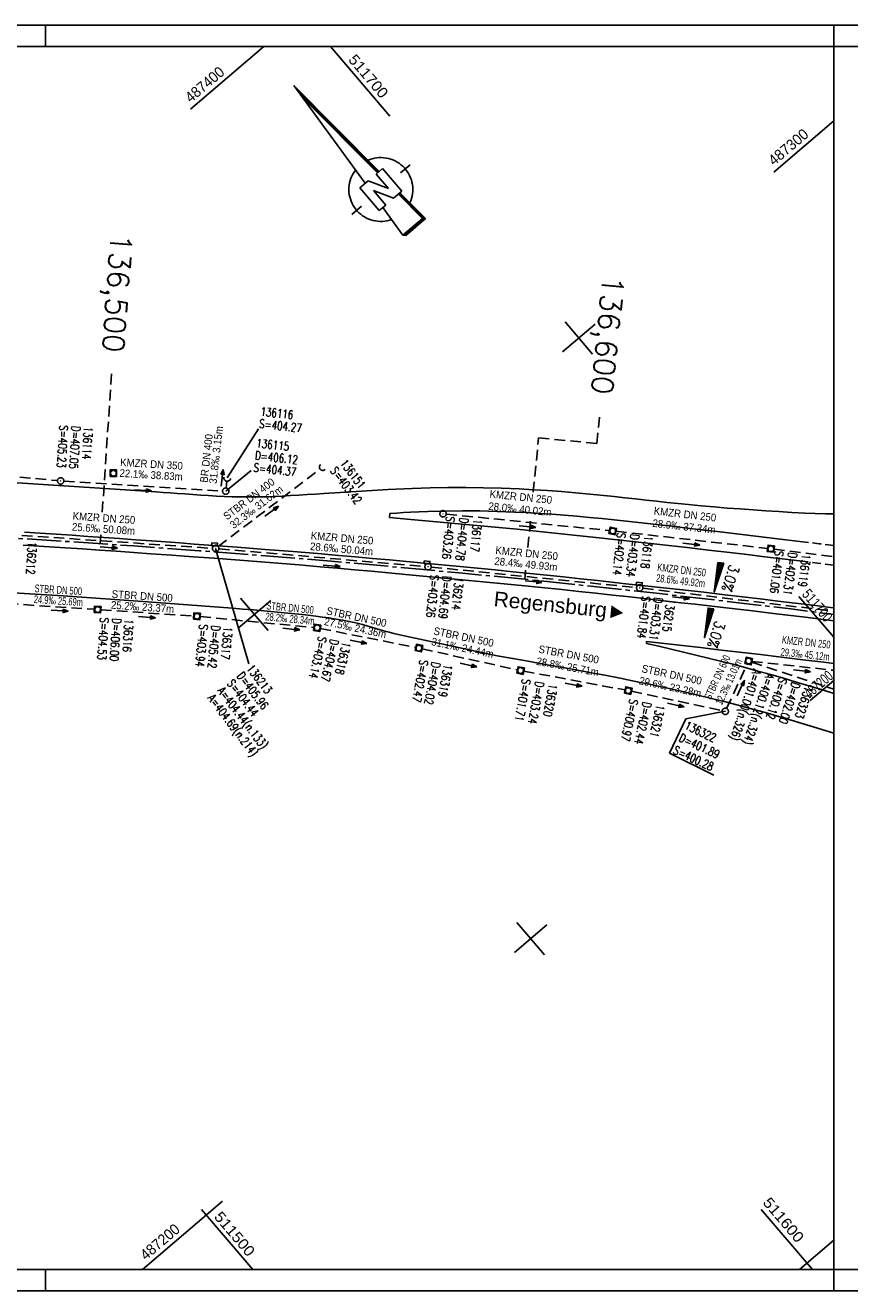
# Model space of a CAD drawing. Header units: millimetres. Extents: x -519 to 616, y -483 to -186.
# Tile 4 of 5: x 241 to 435, y -483 to -186. Entities that reach past the tile are written whole.
import ezdxf
from ezdxf.enums import TextEntityAlignment as Align

# ---------------------------------------------------------------- set-up
doc = ezdxf.new("R2010")
doc.units = ezdxf.units.MM
doc.header["$LTSCALE"] = 10
for name, pattern in [('ACHSE', [5.5, 4, -0.5, 0.5, -0.5]), ('LT00', [0]), ('LT00004', [0.6, 0.4, -0.2]), ('LT11', [0.3, 0.2, -0.1]), ('LT17', [0.15, 0.1, -0.05]), ('STRICHLINIE2', [0.375, 0.25, -0.125])]:
    doc.linetypes.add(name, pattern=pattern)
for name, color, linetype in [('--Ansichtsfenster', 6, 'Continuous'), ('--EK_000-Halt-Pfeil', 4, 'LT00'), ('--EK_000-Halt-Text', 140, 'LT00'), ('--EK_000-Haltung', 7, 'STRICHLINIE2'), ('--EK_000-Schacht-Text', 5, 'LT00'), ('--EK_01-Halt-Pfeil', 4, 'LT00'), ('--EK_01-Halt-Text', 140, 'LT00'), ('--EK_01-Haltung', 7, 'STRICHLINIE2'), ('--EK_01-Schacht-Text', 5, 'LT00'), ('--EK_10-Halt-Pfeil', 4, 'LT00'), ('--EK_10-Halt-Text', 140, 'LT00'), ('--EK_10-Haltung', 7, 'STRICHLINIE2'), ('--EK_11-Halt-Pfeil', 4, 'LT00'), ('--EK_11-Halt-Text', 140, 'LT00'), ('--EK_11-Haltung', 7, 'STRICHLINIE2'), ('--EK_11-Schacht-Text', 5, 'LT00'), ('--EK_A-TEXT-KILOMETER', 30, 'LT17'), ('--EK_BESCH', 7, 'STRICHLINIE2'), ('--EK_BKAN007', 140, 'LT00'), ('--EK_BSCH007', 5, 'LT00'), ('--EK_FBR', 2, 'LT00'), ('--EK_Halt-Pfeil', 4, 'LT00'), ('--Rahmen', 120, 'Continuous'), ('-AX-020', 30, 'ACHSE'), ('-RICHTUNG-NAME_B', 190, 'Continuous'), ('1401', 7, 'Continuous'), ('MITTELSTREIFEN-Ü_LINIE', 1, 'LT11'), ('QUER_OST', 11, 'LT00'), ('QUER_WEST', 11, 'LT00'), ('V_KA_MULD', 182, 'LT00'), ('V_KA_PRUF', 182, 'LT00'), ('V_P_SK', 182, 'LT00'), ('V_P_UK_DL', 182, 'LT00'), ('V_RASTER_74', 121, 'LT00')]:
    doc.layers.add(name, color=color, linetype=linetype)
doc.layers.add('Ausschnitt', color=7, linetype='LT00004', plot=False)
doc.styles.add('Arial', font='ARIAL.TTF')
doc.styles.add('Haltungsbeschriftung', font='ARIAL.TTF', dxfattribs={"width": 0.75})
doc.styles.add('Kilometrierung', font='romans.shx')
doc.styles.add('ROMANS', font='ROMANS.shx', dxfattribs={"width": 0.8})
doc.styles.add('schachtbeschriftung', font='romans.shx', dxfattribs={"width": 0.75, "height": 0.2})
doc.styles.get("Standard").update_dxf_attribs({"font": 'ARIAL.TTF'})

# ---------------------------------------------------------------- blocks, each defined once
blk = doc.blocks.new('SYMB0652')
at = {"color": 0, "linetype": 'ByBlock'}
blk.add_lwpolyline([(-0.15, -0.075), (0.15, -0.075), (0.15, 0.075), (-0.15, 0.075), (-0.15, -0.075)], dxfattribs=at)
blk = doc.blocks.new('SYMB0003')
at = {"color": 0, "linetype": 'ByBlock'}
for p, q in [((-0.015712, 0), (0.010166, 0.012015)), ((0, -0.021257), (-0.015712, 0)), ((0.010166, 0.012015), (0, -0.021257))]:
    blk.add_line(p, q, dxfattribs=at)
for points in [[(-0.031395, 0.499013), (-0.093691, 0.491144), (-0.154509, 0.475528), (-0.21289, 0.452414), (-0.267913, 0.422164), (-0.318712, 0.385257), (-0.364484, 0.342274), (-0.404509, 0.293893), (-0.438154, 0.240877), (-0.464888, 0.184062), (-0.484292, 0.124345), (-0.496058, 0.062667), (-0.5, 0)], [(-0.5, 0), (-0.496058, -0.062667), (-0.484292, -0.124345), (-0.464888, -0.184062), (-0.438154, -0.240877), (-0.404509, -0.293893), (-0.364485, -0.342274), (-0.318712, -0.385257), (-0.267914, -0.422164), (-0.21289, -0.452414), (-0.154509, -0.475529), (-0.093691, -0.491144), (-0.031395, -0.499014), (0.031395, -0.499014)], [(0.5, 0), (0.496057, 0.062667), (0.484292, 0.124345), (0.464888, 0.184062), (0.438153, 0.240877), (0.404509, 0.293893), (0.364484, 0.342274), (0.318712, 0.385257), (0.267913, 0.422164), (0.21289, 0.452414), (0.154509, 0.475528), (0.093691, 0.491144), (0.031395, 0.499013), (-0.031395, 0.499013)], [(0.031395, -0.499014), (0.093691, -0.491144), (0.154509, -0.475529), (0.21289, -0.452414), (0.267914, -0.422164), (0.318712, -0.385257), (0.364485, -0.342274), (0.404509, -0.293893), (0.438154, -0.240877), (0.464889, -0.184062), (0.484292, -0.124345), (0.496058, -0.062667), (0.5, 0)]]:
    blk.add_lwpolyline(points, dxfattribs=at)
blk = doc.blocks.new('SYMB1210')
at = {"color": 0, "linetype": 'ByBlock'}
blk.add_line((0.018815, -0.179014), (0.055623, -0.17119), dxfattribs=at)
for points in [[(-0.2, -0.2), (-0.2, 0.2), (0.2, 0.2), (0.2, -0.2), (-0.2, -0.2)], [(0.018815, 0.179014), (-0.018815, 0.179014), (-0.055623, 0.17119), (-0.09, 0.155885), (-0.120444, 0.133766), (-0.145623, 0.105801), (-0.164438, 0.073213), (-0.176067, 0.037424), (-0.18, 0)], [(-0.18, 0), (-0.176067, -0.037424), (-0.164438, -0.073213), (-0.145623, -0.105801), (-0.120444, -0.133766), (-0.09, -0.155885), (-0.055623, -0.17119), (-0.018815, -0.179014), (0.018815, -0.179014)], [(0.18, 0), (0.176067, 0.037424), (0.164438, 0.073213), (0.145623, 0.105801), (0.120444, 0.133766), (0.09, 0.155885), (0.055623, 0.17119), (0.018815, 0.179014)], [(0.055623, -0.17119), (0.09, -0.155885), (0.120444, -0.133766), (0.145623, -0.105801), (0.164438, -0.073213), (0.176067, -0.037424), (0.18, 0)]]:
    blk.add_lwpolyline(points, dxfattribs=at)
blk = doc.blocks.new('SYMB1107')
at = {"color": 0, "linetype": 'ByBlock'}
for points in [[(-0.2, 0), (-0.196157, 0.039018), (-0.184776, 0.076537), (-0.166294, 0.111114), (-0.141421, 0.141421), (-0.111114, 0.166294), (-0.076537, 0.184776), (-0.039018, 0.196157), (0, 0.2)], [(0, 0.2), (0.039018, 0.196157), (0.076537, 0.184776), (0.111114, 0.166294), (0.141421, 0.141421), (0.166294, 0.111114), (0.184776, 0.076537), (0.196157, 0.039018), (0.2, 0)]]:
    blk.add_lwpolyline(points, dxfattribs=at)
blk = doc.blocks.new('SYMB1401')
at = {"color": 0, "linetype": 'ByBlock'}
for p, q in [((-0.397083, 0.691572), (0.022917, 6.361572)), ((0.392917, 0.691572), (-0.007083, 5.958572)), ((0.402917, 0.691572), (-0.002083, 6.025572)), ((0.412917, 0.691572), (0.002917, 6.092572)), ((0.422917, 0.691572), (0.007917, 6.159572)), ((0.432917, 0.691572), (0.012917, 6.226572)), ((0.442917, 0.691572), (0.017917, 6.293572)), ((0.022917, 6.361572), (0.452917, 0.691572)), ((0.352917, 0.691572), (-0.027083, 5.691572)), ((0.362917, 0.691572), (-0.022083, 5.758572)), ((0.372917, 0.691572), (-0.017083, 5.825572)), ((0.382917, 0.691572), (-0.012083, 5.892572)), ((-0.727083, -0.708428), (-0.727083, 0.691572)), ((-0.727083, 0.691572), (-0.217083, 0.691572)), ((0.272917, -0.198428), (-0.217083, 0.691572)), ((0.272917, -0.198428), (0.272917, 0.691572)), ((0.672917, 0.691572), (0.272917, 0.691572)), ((0.672917, 0.691572), (0.672917, -0.708428)), ((0.162917, -0.708428), (-0.327083, 0.181572)), ((-0.327083, 0.181572), (-0.327083, -0.708428)), ((-1.827083, -0.008428), (-1.227083, -0.008428)), ((1.172916, -0.008428), (1.772917, -0.008428)), ((-0.327083, -0.708428), (-0.727083, -0.708428)), ((-0.507083, -0.708428), (-0.627083, -2.308428)), ((0.672917, -0.708428), (0.162917, -0.708428)), ((0.572917, -2.308428), (0.452917, -0.708428)), ((0.582916, -2.318428), (0.462917, -0.708428)), ((0.682917, -2.408428), (0.552917, -0.708428)), ((-0.627083, -2.308428), (0.572917, -2.308428)), ((-0.617083, -2.318428), (0.582916, -2.318428))]:
    blk.add_line(p, q, dxfattribs=at)
for points in [[(-1.526069, -0.059916), (-1.526094, 0.050035), (-1.518071, 0.159693), (-1.502041, 0.268469), (-1.47809, 0.37578), (-1.446348, 0.481049), (-1.406984, 0.583712), (-1.360209, 0.683217), (-1.306276, 0.779032), (-1.245473, 0.87064), (-1.178126, 0.957552), (-1.104597, 1.0393), (-1.025281, 1.115445), (-0.940603, 1.185579), (-0.851018, 1.249326), (-0.757006, 1.306344), (-0.659072, 1.356326), (-0.557742, 1.399004), (-0.45356, 1.434149), (-0.347084, 1.461573)], [(0.392916, 1.431572), (0.497466, 1.396917), (0.599189, 1.354678), (0.697537, 1.305084), (0.791977, 1.248403), (0.882001, 1.184941), (0.967121, 1.11504), (1.04688, 1.039078), (1.120846, 0.957464), (1.18862, 0.87064), (1.249835, 0.779074), (1.304163, 0.68326), (1.351308, 0.583716), (1.391017, 0.480979), (1.423076, 0.375604), (1.44731, 0.268159), (1.463591, 0.159225), (1.471828, 0.049389), (1.471979, -0.060755)], [(-0.557083, -1.408428), (-0.658433, -1.365798), (-0.75639, -1.315862), (-0.850428, -1.258889), (-0.940044, -1.195184), (-1.024754, -1.125089), (-1.104106, -1.048981), (-1.177673, -0.967268), (-1.245061, -0.880388), (-1.305907, -0.788808), (-1.359886, -0.693019), (-1.406707, -0.593536), (-1.446119, -0.490891), (-1.477911, -0.385637), (-1.501912, -0.278338), (-1.517993, -0.169569), (-1.526069, -0.059916)], [(1.471979, -0.060755), (1.464042, -0.170612), (1.44806, -0.279591), (1.42412, -0.387102), (1.39235, -0.492564), (1.352922, -0.59541), (1.30605, -0.695083), (1.251985, -0.791045), (1.19102, -0.882778), (1.123485, -0.969787), (1.049743, -1.051603), (0.970192, -1.127784), (0.885263, -1.197918), (0.795414, -1.261626), (0.701129, -1.318565), (0.602918, -1.368428)], [(-0.607083, -2.328428), (0.592916, -2.328428), (0.472917, -0.708428)], [(-0.597083, -2.338428), (0.602917, -2.338428), (0.482917, -0.708428)], [(-0.587083, -2.348428), (0.612917, -2.348428), (0.492917, -0.708428)], [(-0.577083, -2.358428), (0.622917, -2.358428), (0.502917, -0.708428)], [(-0.567083, -2.368428), (0.632917, -2.368428), (0.512917, -0.708428)], [(-0.557083, -2.378428), (0.642917, -2.378428), (0.522917, -0.708428)], [(-0.547083, -2.388428), (0.652917, -2.388428), (0.532917, -0.708428)], [(-0.537083, -2.398428), (0.662917, -2.398428), (0.542917, -0.708428)], [(-0.532084, -2.403428), (0.672917, -2.403428), (0.547917, -0.708428)], [(-0.627083, -2.308428), (-0.527083, -2.408428), (0.682917, -2.408428)]]:
    blk.add_lwpolyline(points, dxfattribs=at)
blk = doc.blocks.new('SYMB0070')
at = {"color": 0, "linetype": 'ByBlock'}
for p, q in [((-0.5, 0), (0.2, 0)), ((0.5, 0), (0.2, 0.1)), ((0.2, 0.1), (0.2, 0)), ((0.468, 0), (0.21, 0.086)), ((0.21, 0.086), (0.21, -0.086)), ((0.21, -0.086), (0.468, 0)), ((0.22, -0.072), (0.437, 0)), ((0.23, -0.058), (0.405, 0)), ((0.24, -0.045), (0.374, 0)), ((0.342, 0), (0.25, 0.031)), ((0.25, 0.031), (0.25, -0.031)), ((0.25, -0.031), (0.342, 0)), ((0.26, -0.017), (0.31, 0)), ((0.27, -0.003), (0.279, 0))]:
    blk.add_line(p, q, dxfattribs=at)
for points in [[(0.2, 0), (0.2, -0.1), (0.5, 0)], [(0.437, 0), (0.22, 0.072), (0.22, -0.072)], [(0.405, 0), (0.23, 0.058), (0.23, -0.058)], [(0.374, 0), (0.24, 0.045), (0.24, -0.045)], [(0.31, 0), (0.26, 0.017), (0.26, -0.017)], [(0.279, 0), (0.27, 0.003), (0.27, -0.003)]]:
    blk.add_lwpolyline(points, dxfattribs=at)

msp = doc.modelspace()

# ---------------------------------------------------------------- linework, layer by layer
at = {"layer": '--Ansichtsfenster', "linetype": 'Continuous'}
msp.add_lwpolyline([(-493.87, -477.64), (431.13, -477.64), (431.13, -190.64), (-493.87, -190.64)], close=True, dxfattribs=at)
at = {"layer": '--EK_000-Haltung'}
for p, q in [((336.67, -312.8), (384.85, -317.62)), ((386.34, -317.78), (431.13, -323.15)), ((310.63, -327.23), (333.03, -331.67)), ((334.52, -331.98), (356.9, -336.95))]:
    msp.add_line(p, q, dxfattribs=at)
at = {"layer": '--EK_01-Haltung'}
for p, q in [((340.19, -300.37), (378.51, -304.24)), ((380.01, -304.4), (415.62, -308.41)), ((417.11, -308.59), (431.13, -310.38))]:
    msp.add_line(p, q, dxfattribs=at)
at = {"layer": '--EK_10-Haltung'}
msp.add_line((411.9, -334.94), (431.13, -337.03), dxfattribs=at)
at = {"layer": '--EK_11-Haltung'}
for p, q in [((405.99, -345.98), (410.84, -335.54)), ((411.87, -335.1), (431.13, -341.48)), ((358.37, -337.22), (382.17, -341.65)), ((383.64, -341.94), (404.94, -346.5))]:
    msp.add_line(p, q, dxfattribs=at)
at = {"layer": '--EK_11-Schacht-Text', "flags": 128}
msp.add_lwpolyline([(402.96, -361.67), (392.59, -356.47), (396.44, -348.46), (405.67, -346.66)], dxfattribs=at)
at = {"layer": '--EK_A-TEXT-KILOMETER', "ltscale": 2.5}
for p, q in [((259.45, -299.88), (261.64, -267.4)), ((375.54, -283.81), (376.19, -277.22)), ((360.61, -295.25), (361.87, -282.46)), ((375.54, -283.81), (361.87, -282.46)), ((359.33, -308.21), (360.03, -301.12)), ((258.95, -307.3), (259.09, -305.24)), ((358.59, -315.68), (358.8, -313.55))]:
    msp.add_line(p, q, dxfattribs=at)
at = {"layer": '--EK_BESCH'}
for p, q in [((210.2, -289.01), (248.94, -292.51)), ((286.64, -308), (310.57, -289.79)), ((250.43, -292.63), (287.69, -294.94)), ((288.52, -294.24), (288.7, -292.65)), ((236.82, -305.11), (285.3, -308.41)), ((286.79, -308.52), (335.16, -312.67)), ((233.48, -321.13), (257.62, -322.72)), ((259.11, -322.82), (280.93, -324.3)), ((282.43, -324.43), (309.14, -326.99))]:
    msp.add_line(p, q, dxfattribs=at)
at = {"layer": '--EK_BSCH007'}
for p, q in [((288.79, -291.86), (296.12, -280.36)), ((288.44, -294.98), (294.37, -290.17)), ((293.85, -335.54), (286.04, -308.46))]:
    msp.add_line(p, q, dxfattribs=at)
at = {"layer": '--EK_FBR'}
msp.add_line((387.16, -330.29), (387.15, -330.71), dxfattribs=at)
at = {"layer": '--EK_FBR', "color": 2}
for points in [[(326.57, -294.56), (322.8, -294.8), (319.03, -295.04), (315.26, -295.29), (311.49, -295.54), (309.53, -295.67), (307.57, -295.8), (305.61, -295.92), (303.65, -296.03), (301.69, -296.13), (299.72, -296.22), (297.74, -296.29), (295.77, -296.33), (293.8, -296.34), (291.82, -296.33), (289.97, -296.28), (288.11, -296.21), (286.26, -296.12), (284.4, -296.01), (282.55, -295.89), (280.7, -295.76), (278.84, -295.63), (276.99, -295.5), (275.36, -295.39), (273.72, -295.29), (272.09, -295.18), (241.97, -293.15), (221.61, -291.97)], [(326.57, -294.56), (328.45, -294.48), (330.32, -294.41), (332.2, -294.34), (336.39, -294.22), (340.58, -294.16), (344.77, -294.15), (348.96, -294.2), (353.15, -294.31), (357.33, -294.47), (360.64, -294.65), (363.95, -294.86), (367.25, -295.1), (370.55, -295.37), (373.85, -295.68), (377.15, -296), (379.63, -296.26), (382.12, -296.53), (384.6, -296.81), (387.08, -297.09), (389.57, -297.36), (392.05, -297.63), (394.53, -297.89), (397.02, -298.14)], [(423.77, -306.84), (417.33, -306.08), (410.89, -305.32), (404.45, -304.55), (400.91, -304.13), (397.36, -303.71), (393.81, -303.3), (390.27, -302.89), (386.72, -302.49), (383.17, -302.1), (379.61, -301.73), (376.7, -301.43), (373.77, -301.14), (370.85, -300.88), (367.93, -300.63), (365, -300.4), (362.08, -300.2), (359.15, -300.02), (356.22, -299.88), (352.15, -299.73), (348.08, -299.64), (344.01, -299.62), (339.93, -299.67), (338.81, -299.7)], [(352.17, -333.65), (328.91, -328.62), (327.85, -328.38), (326.8, -328.1), (325.75, -327.81), (324.71, -327.5), (323.66, -327.19), (322.62, -326.87), (321.58, -326.57), (320.53, -326.28), (318.99, -325.9), (317.43, -325.56), (315.86, -325.26), (314.29, -324.99), (312.72, -324.74), (311.14, -324.52), (309.55, -324.32), (307.11, -324.03), (304.67, -323.76), (302.23, -323.51), (299.79, -323.27), (297.35, -323.06), (294.91, -322.85), (292.46, -322.66), (290.01, -322.47), (270.07, -320.98), (250.3, -319.58), (230.75, -318.39)], [(431.13, -351.81), (429.12, -351.16), (425.51, -350.04), (421.89, -348.95), (418.73, -348.01), (415.56, -347.1), (412.39, -346.21), (409.21, -345.35), (406.02, -344.51), (402.47, -343.62), (398.91, -342.76), (395.34, -341.94), (391.77, -341.14), (388.19, -340.38), (384.61, -339.63), (381.02, -338.91), (377.42, -338.21), (373.82, -337.53), (370.22, -336.86), (366.61, -336.2), (363.01, -335.56), (359.4, -334.92), (355.79, -334.29), (352.17, -333.65)], [(398.77, -333.45), (401.67, -334.16), (404.57, -334.88), (407.46, -335.62), (410.35, -336.39), (413.34, -337.2), (416.33, -338.04), (419.32, -338.9), (422.3, -339.78), (425.28, -340.67), (428.48, -341.64), (431.13, -342.46)], [(398.77, -333.45), (401.67, -334.16), (404.57, -334.88), (407.46, -335.62), (410.35, -336.39), (413.34, -337.2), (416.33, -338.04), (419.32, -338.9), (422.3, -339.78), (425.28, -340.67), (428.48, -341.64), (431.13, -342.46)]]:
    msp.add_lwpolyline(points, dxfattribs=at)
at = {"layer": '--EK_FBR'}
for points in [[(338.81, -299.7), (335.86, -299.77), (331.8, -299.94), (330.17, -300.03), (328.54, -300.12), (326.92, -300.21)], [(397.02, -298.14), (400.05, -298.43), (403.08, -298.69), (406.12, -298.94), (409.16, -299.17), (412.19, -299.38), (415.23, -299.59), (418.27, -299.78), (421.31, -299.98), (424.35, -300.16)], [(396.72, -308.21), (376.77, -306.05), (356.8, -303.92), (331.86, -301.61), (326.87, -301.14), (326.92, -300.21)], [(424.35, -300.16), (426.76, -300.21), (429.16, -300.27), (431.13, -300.31)], [(241.18, -304.59), (244.91, -304.82), (248.63, -305.07), (252.36, -305.32), (256.08, -305.59), (259.81, -305.85), (263.53, -306.13), (267.26, -306.4), (270.98, -306.67), (274.33, -306.91), (277.68, -307.15), (281.03, -307.39), (284.38, -307.63), (287.73, -307.88), (291.08, -308.13), (297.68, -308.64), (304.28, -309.17), (310.88, -309.72), (314.87, -310.07), (318.86, -310.42), (322.85, -310.78), (326.84, -311.14), (330.83, -311.51), (335, -311.89), (339.17, -312.28), (343.34, -312.67), (347.5, -313.07), (351.67, -313.48), (355.84, -313.89), (359.81, -314.3), (363.78, -314.71), (367.74, -315.13), (371.71, -315.55), (375.68, -315.98), (382.33, -316.7), (388.99, -317.42), (395.64, -318.15)], [(395.26, -321.16), (391.26, -320.71), (387.26, -320.26), (383.26, -319.81), (379.26, -319.36), (375.26, -318.93), (371.29, -318.51), (367.32, -318.09), (363.35, -317.69), (359.38, -317.29), (355.41, -316.89), (347.16, -316.08), (338.9, -315.29), (330.64, -314.51), (326.64, -314.14), (322.63, -313.77), (318.63, -313.42), (314.63, -313.06), (310.63, -312.72), (305.65, -312.3), (300.67, -311.9), (295.7, -311.51), (290.72, -311.12), (285.74, -310.75), (280.77, -310.38), (275.79, -310.02), (270.81, -309.66), (266.82, -309.37), (262.82, -309.09), (258.82, -308.81), (254.82, -308.54), (250.82, -308.27), (245.85, -307.95), (240.89, -307.64)], [(396.72, -308.21), (401.73, -308.8), (406.74, -309.39), (410.84, -309.87), (414.94, -310.36), (419.04, -310.85), (423.13, -311.35)], [(431.13, -322.39), (430.35, -322.29), (426.22, -321.78), (422.1, -321.28), (417.97, -320.78), (413.84, -320.29), (409.71, -319.81), (405.57, -319.32), (400.61, -318.73), (395.64, -318.15)], [(395.26, -321.16), (398.58, -321.53), (401.89, -321.91), (405.21, -322.28), (411.41, -323), (417.61, -323.74), (423.8, -324.5), (430, -325.28), (431.13, -325.42)], [(387.15, -330.71), (390.06, -331.38), (392.96, -332.07), (395.87, -332.75), (398.77, -333.45)], [(387.16, -330.29), (391.39, -330.76), (395.61, -331.24), (399.83, -331.71), (404.06, -332.2), (409, -332.77), (413.95, -333.35), (418.89, -333.94), (423.84, -334.54), (428.78, -335.15), (431.13, -335.45)]]:
    msp.add_lwpolyline(points, dxfattribs=at)
at = {"layer": '--EK_FBR', "linetype": 'LT11', "flags": 128}
for points in [[(431.13, -307.74), (427.71, -307.32), (423.77, -306.84)], [(423.13, -311.35), (427.35, -311.87), (431.13, -312.34)]]:
    msp.add_lwpolyline(points, dxfattribs=at)
at = {"layer": '--Rahmen'}
for p, q in [((-518.87, -185.64), (616.13, -185.64)), ((246.13, -190.64), (246.13, -185.64)), ((431.13, -190.64), (431.13, -185.64)), ((431.13, -190.64), (611.13, -190.64)), ((246.13, -477.64), (246.13, -482.64)), ((431.13, -477.64), (431.13, -482.64)), ((611.13, -477.64), (431.13, -477.64)), ((616.13, -482.64), (-518.87, -482.64))]:
    msp.add_line(p, q, dxfattribs=at)
msp.add_lwpolyline([(-493.87, -190.64), (431.13, -190.64), (431.13, -477.64), (-493.87, -477.64)], close=True, dxfattribs=at)
at = {"layer": '-AX-020', "ltscale": 0.2, "flags": 128}
msp.add_lwpolyline([(-493.87, -334.08), (-469.6, -331.91), (-454.17, -330.53), (-438.74, -329.15), (-423.31, -327.78), (-407.88, -326.41), (-392.44, -325.05), (-377.01, -323.71), (-361.58, -322.38), (-346.14, -321.06), (-330.7, -319.77), (-315.26, -318.5), (-299.82, -317.25), (-284.38, -316.02), (-268.93, -314.83), (-253.48, -313.66), (-238.03, -312.53), (-222.58, -311.44), (-207.12, -310.38), (-191.67, -309.36), (-176.21, -308.39), (-160.74, -307.46), (-145.27, -306.57), (-129.8, -305.74), (-114.33, -304.96), (-98.86, -304.24), (-83.38, -303.57), (-67.9, -302.96), (-52.42, -302.41), (-36.93, -301.93), (-21.45, -301.52), (-5.96, -301.17), (9.53, -300.89), (25.02, -300.69), (40.51, -300.57), (50.12, -300.53), (65.61, -300.53), (81.1, -300.61), (96.59, -300.77), (112.08, -301.02), (127.57, -301.34), (143.06, -301.74), (158.54, -302.22), (174.02, -302.79), (189.5, -303.43), (204.98, -304.15), (220.45, -304.95), (235.91, -305.83), (251.38, -306.8), (266.83, -307.84), (282.28, -308.96), (297.73, -310.16), (313.17, -311.44), (328.6, -312.8), (344.03, -314.24), (359.44, -315.76), (374.85, -317.36), (390.25, -319.04), (405.64, -320.8), (421.03, -322.64), (431.13, -323.9)], dxfattribs=at)
at = {"layer": 'Ausschnitt', "ltscale": 10}
for points in [[(431.13, -190.64), (-493.87, -190.64)], [(431.13, -477.64), (431.13, -190.64)], [(-493.87, -477.64), (431.13, -477.64)]]:
    msp.add_lwpolyline(points, dxfattribs=at)
at = {"layer": 'MITTELSTREIFEN-Ü_LINIE', "flags": 128}
for points in [[(431.13, -307.74), (427.71, -307.32), (423.77, -306.84)], [(423.13, -311.35), (427.35, -311.87), (431.13, -312.34)]]:
    msp.add_lwpolyline(points, dxfattribs=at)
at = {"layer": 'QUER_OST'}
for p, q in [((405.3, -311.95), (403.92, -311.79)), ((404.34, -314.86), (403.56, -314.77)), ((403.59, -314.47), (404.44, -314.57)), ((404.53, -314.28), (403.63, -314.17)), ((403.67, -313.87), (404.63, -313.99)), ((404.73, -313.7), (403.7, -313.57)), ((403.74, -313.28), (404.82, -313.41)), ((404.92, -313.12), (403.78, -312.98)), ((403.81, -312.68), (405.01, -312.83)), ((405.11, -312.54), (403.85, -312.38)), ((403.88, -312.08), (405.2, -312.24)), ((403.39, -317.77), (403.2, -317.74)), ((403.23, -317.45), (403.48, -317.48)), ((403.58, -317.19), (403.27, -317.15)), ((403.31, -316.85), (403.67, -316.89)), ((403.77, -316.6), (403.34, -316.55)), ((403.38, -316.25), (403.87, -316.31)), ((403.96, -316.02), (403.41, -315.96)), ((403.45, -315.66), (404.06, -315.73)), ((404.15, -315.44), (403.49, -315.36)), ((403.52, -315.06), (404.25, -315.15)), ((403.09, -318.64), (403.1, -318.64)), ((403.2, -318.35), (403.13, -318.34)), ((403.16, -318.04), (403.29, -318.06))]:
    msp.add_line(p, q, dxfattribs=at)
msp.add_lwpolyline([(405.31, -311.91), (403.08, -318.69), (403.93, -311.74), (405.31, -311.91)], dxfattribs=at)
at = {"layer": 'QUER_WEST'}
for p, q in [((402.62, -323.8), (401.48, -323.66)), ((401.51, -323.37), (402.71, -323.51)), ((402.81, -323.22), (401.55, -323.07)), ((401.59, -322.77), (402.91, -322.93)), ((403, -322.64), (401.62, -322.47)), ((401.66, -326.71), (401.12, -326.64)), ((401.15, -326.34), (401.76, -326.42)), ((401.85, -326.13), (401.19, -326.05)), ((401.23, -325.75), (401.95, -325.84)), ((402.05, -325.55), (401.26, -325.45)), ((401.3, -325.15), (402.14, -325.25)), ((402.24, -324.96), (401.33, -324.85)), ((401.37, -324.56), (402.33, -324.67)), ((402.43, -324.38), (401.41, -324.26)), ((401.44, -323.96), (402.52, -324.09)), ((400.79, -329.32), (400.8, -329.32)), ((400.9, -329.03), (400.83, -329.02)), ((400.87, -328.73), (400.99, -328.74)), ((401.09, -328.45), (400.9, -328.43)), ((400.94, -328.13), (401.19, -328.16)), ((401.28, -327.87), (400.97, -327.83)), ((401.01, -327.54), (401.38, -327.58)), ((401.47, -327.29), (401.05, -327.24)), ((401.08, -326.94), (401.57, -327))]:
    msp.add_line(p, q, dxfattribs=at)
msp.add_lwpolyline([(403.02, -322.59), (400.79, -329.37), (401.63, -322.42), (403.02, -322.59)], dxfattribs=at)
at = {"layer": 'V_RASTER_74'}
for p, q in [((297.39, -190.64), (280.18, -205.3)), ((313.05, -190.64), (326.97, -207)), ((417.04, -220.09), (431.13, -208.1)), ((368.06, -255.24), (374.54, -262.85)), ((368.06, -255.24), (374.54, -262.85)), ((367.5, -262.29), (375.11, -255.81)), ((291.36, -327.13), (298.98, -320.64)), ((298.41, -327.69), (291.93, -320.08)), ((422.94, -319.68), (431.13, -329.29)), ((431.13, -339.45), (425.62, -344.14)), ((363.81, -396.77), (356.2, -403.26)), ((363.25, -403.82), (356.77, -396.21)), ((287.68, -461.61), (268.86, -477.64)), ((282.77, -463.56), (294.77, -477.64)), ((426.12, -477.64), (414.12, -463.56)), ((423.09, -477.64), (431.13, -470.8)), ((423.09, -477.64), (423.09, -477.64))]:
    msp.add_line(p, q, dxfattribs=at)

# ---------------------------------------------------------------- block references
at = {"layer": '--EK_000-Halt-Pfeil', "yscale": 4.000000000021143, "zscale": 4}
for p, xscale, rotation in [((360.66, -316.2), 3.999999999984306, 354.2811225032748), ((395.28, -320), 4.000000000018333, 353.1676025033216), ((345.44, -335.82), 3.999999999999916, 347.5755666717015)]:
    msp.add_blockref('SYMB0070', p, dxfattribs=dict(at, xscale=xscale, rotation=rotation))
at = {"layer": '--EK_01-Halt-Pfeil', "yscale": 4.000000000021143, "zscale": 4}
for p, xscale, rotation in [((359.25, -303.3), 4.000000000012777, 354.23579238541), ((397.7, -307.4), 4.000000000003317, 353.5813623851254)]:
    msp.add_blockref('SYMB0070', p, dxfattribs=dict(at, xscale=xscale, rotation=rotation))
at = {"layer": '--EK_10-Halt-Pfeil', "xscale": 3.999999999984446, "yscale": 4.000000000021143, "zscale": 4, "rotation": 353.8089123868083}
msp.add_blockref('SYMB0070', (423.69, -337.16), dxfattribs=at)
at = {"layer": '--EK_11-Halt-Pfeil', "yscale": 4.000000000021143, "zscale": 4}
for p, xscale, rotation in [((370.09, -340.42), 4.000000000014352, 349.4617123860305), ((409.32, -341.18), 4.000000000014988, 65.06512238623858), ((394.08, -345.2), 3.999999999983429, 347.9169923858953)]:
    msp.add_blockref('SYMB0070', p, dxfattribs=dict(at, xscale=xscale, rotation=rotation))
at = {"layer": '--EK_Halt-Pfeil', "yscale": 4.000000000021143, "zscale": 4}
for p, xscale, rotation in [((287.59, -291.85), 4.000000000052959, 83.64320000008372), ((269, -294.78), 4.000000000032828, 356.45530000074), ((299.23, -299.68), 4.000000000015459, 37.2762600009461), ((260.99, -308.2), 4.000000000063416, 356.1117199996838), ((313.32, -312.52), 3.999999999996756, 355.0000000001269), ((249.48, -323.03), 4.000000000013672, 356.2168599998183), ((269.96, -324.56), 3.999999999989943, 356.1221900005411), ((303.81, -327.34), 3.999999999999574, 354.5187199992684), ((319.57, -330.34), 4.000000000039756, 348.8993021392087)]:
    msp.add_blockref('SYMB0070', p, dxfattribs=dict(at, xscale=xscale, rotation=rotation))
at = {"layer": '1401', "xscale": 5.000000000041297, "yscale": 4.999999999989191, "zscale": 5, "rotation": 40.41899238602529}
msp.add_blockref('SYMB1401', (324.92, -224.07), dxfattribs=at)
at = {"layer": 'V_KA_MULD', "yscale": 3.799999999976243, "zscale": 3.8}
for p, xscale, rotation in [((262.05, -290.77), 3.800000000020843, 0.4050704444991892), ((379.26, -304.32), 3.800000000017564, 348.3359923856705), ((416.37, -308.49), 3.800000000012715, 353.4189923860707), ((258.36, -322.77), 3.800000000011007, 356.0930923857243), ((281.68, -324.35), 3.800000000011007, 356.0930923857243), ((309.89, -327.06), 3.800000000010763, 350.4189923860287), ((333.77, -331.83), 3.799999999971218, 348.3360025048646), ((411.16, -334.86), 3.800000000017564, 348.3359923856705), ((357.63, -337.08), 3.800000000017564, 348.3359923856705), ((382.91, -341.79), 3.800000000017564, 348.3359923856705)]:
    msp.add_blockref('SYMB1210', p, dxfattribs=dict(at, xscale=xscale, rotation=rotation))
at = {"layer": 'V_KA_PRUF', "xscale": 1.500000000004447, "yscale": 1.500000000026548, "zscale": 1.5, "rotation": 356.0930923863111}
for p in [(249.68, -292.58), (288.44, -294.98), (339.44, -300.3), (286.07, -308.44), (335.92, -312.72), (385.6, -317.7), (405.67, -346.66)]:
    msp.add_blockref('SYMB0003', p, dxfattribs=at)
at = {"layer": 'V_P_SK', "yscale": 4.500000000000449, "zscale": 4.5}
for p, xscale, rotation in [((285.8, -307.5), 4.50000000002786, 356.0930923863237), ((335.67, -311.74), 4.5000000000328, 355.4189923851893), ((385.49, -316.76), 4.5000000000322, 353.8056762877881)]:
    msp.add_blockref('SYMB0652', p, dxfattribs=dict(at, xscale=xscale, rotation=rotation))
at = {"layer": 'V_P_UK_DL', "zscale": 4}
for p, xscale, yscale, rotation in [((311.2, -289.31), 3.999999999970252, 4.000000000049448, 132.4336645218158), ((288.79, -291.86), 4.000000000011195, 4.000000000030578, 169.9245806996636)]:
    msp.add_blockref('SYMB1107', p, dxfattribs=dict(at, xscale=xscale, yscale=yscale, rotation=rotation))

# ---------------------------------------------------------------- texts
at = {"layer": '--EK_000-Halt-Text', "style": 'Haltungsbeschriftung'}
for s, rotation, width, p in [('KMZR DN 250', 354.2811, 0.9, (351.66, -309.71)), ('28.4‰ 49.93m', 354.2811, 0.9, (351.41, -312.26)), ('28.6‰ 49.92m', 353.1676, 0.7, (389.36, -316.22)), ('KMZR DN 250', 353.1676, 0.7, (389.66, -313.68)), ('31.1‰ 24.44m', 348.0647, 0.9, (336.55, -331.1)), ('STBR DN 500', 348.0647, 0.9, (337.08, -328.6))]:
    msp.add_text(s, height=1.8, rotation=rotation, dxfattribs=dict(at, width=width)).set_placement(p)
at = {"layer": '--EK_000-Schacht-Text', "style": 'schachtbeschriftung', "width": 0.75}
for s, rotation, p in [('S=403.26', 264.2811, (336.49, -314.54)), ('D=404.69', 264.2811, (339.36, -314.82)), ('136214', 264.2811, (342.22, -315.11)), ('S=401.84', 263.1676, (386.14, -319.52)), ('D=403.31', 263.1676, (389, -319.86)), ('136215', 263.1676, (391.86, -320.21)), ('S=402.47', 259.4027, (334.02, -334.45)), ('D=404.02', 259.4027, (336.86, -334.98)), ('136319', 259.4027, (339.69, -335.51))]:
    msp.add_text(s, height=2, rotation=rotation, dxfattribs=at).set_placement(p)
at = {"layer": '--EK_01-Halt-Text', "style": 'Haltungsbeschriftung', "width": 0.9}
for s, rotation, p in [('KMZR DN 250', 354.2358, (350.29, -296.49)), ('28.0‰ 40.02m', 354.2358, (350, -299.35)), ('KMZR DN 250', 353.5814, (388.82, -300.48)), ('28.9‰ 37.34m', 353.5814, (388.5, -303.34))]:
    msp.add_text(s, height=1.8, rotation=rotation, dxfattribs=at).set_placement(p)
at = {"layer": '--EK_01-Schacht-Text', "style": 'schachtbeschriftung', "width": 0.75}
for s, rotation, p in [('S=403.26', 264.2358, (340.21, -300.83)), ('D=404.78', 264.2358, (343.39, -301.15)), ('136117', 264.2358, (346.58, -301.47)), ('S=402.14', 263.5814, (380.33, -304.64)), ('D=403.34', 263.5814, (383.51, -305)), ('136118', 263.5814, (386.69, -305.36)), ('S=401.06', 262.7236, (417.38, -308.88)), ('D=402.31', 262.7236, (420.55, -309.28)), ('136119', 262.7236, (423.72, -309.69))]:
    msp.add_text(s, height=2, rotation=rotation, dxfattribs=at).set_placement(p)
at = {"layer": '--EK_10-Halt-Text', "style": 'Haltungsbeschriftung', "width": 0.7}
for s, p in [('KMZR DN 250', (418.9, -330.71)), ('29.3‰ 45.12m', (418.59, -333.57))]:
    msp.add_text(s, height=1.8, rotation=353.8089, dxfattribs=at).set_placement(p)
at = {"layer": '--EK_11-Halt-Text', "style": 'Haltungsbeschriftung'}
for s, rotation, width, p in [('STBR DN 500', 349.4617, 0.9, (361.73, -332.88)), ('28.8‰ 25.71m', 349.4617, 0.9, (361.2, -335.71)), ('STBR DN 600', 65.0651, 0.7, (402.26, -344.11)), ('12.3‰ 13.01m', 65.0651, 0.7, (404.87, -345.32)), ('29.6‰ 23.28m', 347.917, 0.9, (385.32, -340.26)), ('STBR DN 500', 347.917, 0.9, (385.93, -337.44))]:
    msp.add_text(s, height=1.8, rotation=rotation, dxfattribs=dict(at, width=width)).set_placement(p)
at = {"layer": '--EK_11-Schacht-Text', "style": 'schachtbeschriftung', "width": 0.75}
for s, rotation, p in [('A=401.00(n.326)', 251.6658, (412.26, -336.61)), ('A=400.12(n.324)', 251.6658, (415.3, -337.61)), ('S=401.71', 259.4617, (358.05, -338.94)), ('D=403.24', 259.4617, (361.2, -339.53)), ('136320', 259.4617, (364.34, -340.11)), ('S=400.12', 251.6658, (418.34, -338.62)), ('D=402.00', 251.6658, (421.38, -339.63)), ('136323', 251.6658, (424.41, -340.63)), ('S=400.97', 257.917, (383.28, -343.65)), ('D=402.44', 257.917, (386.41, -344.32)), ('136321', 257.917, (389.53, -344.99)), ('136322', 335.0651, (395.95, -350.69)), ('D=401.89', 335.0651, (394.6, -353.59)), ('S=400.28', 335.0651, (393.25, -356.49))]:
    msp.add_text(s, height=2, rotation=rotation, dxfattribs=at).set_placement(p)
at = {"layer": '--EK_A-TEXT-KILOMETER', "style": 'Kilometrierung'}
for s, rotation, p in [('136,500', 265.8843, (261.97, -262.41)), ('136,600', 264.3647, (376.69, -272.24))]:
    msp.add_text(s, height=5, rotation=rotation, dxfattribs=at).set_placement(p, align=Align.MIDDLE_RIGHT)
at = {"layer": '--EK_BKAN007', "style": 'Haltungsbeschriftung'}
for s, rotation, width, p in [('31.8‰ 3.15m', 83.6432, 0.9, (286.29, -293.32)), ('BR DN 400', 83.6432, 0.9, (284.15, -293.06)), ('KMZR DN 350', 356.4553, 0.9, (263.61, -289.06)), ('22.1‰ 38.83m', 356.4553, 0.9, (263.45, -291.61)), ('STBR DN 400', 37.2763, 0.9, (288.72, -301.87)), ('32.3‰ 31.62m', 37.2763, 0.9, (290.28, -303.91)), ('KMZR DN 250', 356.1117, 0.9, (252.45, -301.68)), ('25.6‰ 50.08m', 356.1117, 0.9, (252.28, -304.23)), ('KMZR DN 250', 355, 0.9, (308.33, -306.25)), ('28.6‰ 50.04m', 355, 0.9, (308.15, -308.8)), ('STBR DN 500', 356.2169, 0.7, (243.51, -318.67)), ('24.9‰ 25.69m', 356.2169, 0.7, (243.34, -321.23)), ('25.2‰ 23.37m', 356.1222, 0.9, (261.44, -322.55)), ('STBR DN 500', 356.1222, 0.9, (261.62, -320)), ('28.2‰ 28.34m', 354.5187, 0.7, (297.66, -325.27)), ('STBR DN 500', 354.5187, 0.7, (297.9, -322.72)), ('STBR DN 500', 347.7772, 0.9, (311.93, -323.87)), ('27.5‰ 24.36m', 347.7772, 0.9, (311.39, -326.37))]:
    msp.add_text(s, height=1.8, rotation=rotation, dxfattribs=dict(at, width=width)).set_placement(p)
at = {"layer": '--EK_BSCH007', "style": 'schachtbeschriftung', "width": 0.75}
for s, rotation, p in [('136116', 353.6397, (296.5, -277.23)), ('S=404.27', 353.6397, (296.18, -280.09)), ('S=405.23', 266.4553, (249.44, -279.46)), ('D=407.05', 266.4553, (252.31, -279.64)), ('136114', 266.4553, (255.19, -279.82)), ('136115', 353.6432, (295.52, -284.67)), ('D=406.12', 353.6432, (295.2, -287.53)), ('136151', 307.2763, (315.15, -288.5)), ('S=404.37', 353.6432, (294.88, -290.39)), ('S=403.42', 307.2763, (312.86, -290.25)), ('136212', 266.1117, (242.06, -306.8)), ('S=401.84', 263.1682, (386.14, -319.52)), ('D=403.31', 263.1682, (389, -319.86)), ('136215', 263.1682, (391.86, -320.21)), ('S=404.53', 266.1222, (258.99, -324.57)), ('D=406.00', 266.1222, (261.87, -324.76)), ('136316', 266.1222, (264.74, -324.96)), ('S=403.94', 264.5187, (282.26, -326.17)), ('D=405.42', 264.5187, (285.13, -326.44)), ('136317', 264.5187, (287.99, -326.72)), ('S=403.14', 256.8798, (310.22, -328.94)), ('D=404.67', 256.8798, (313.03, -329.59)), ('136318', 256.8798, (315.83, -330.24)), ('D=405.96', 307.2763, (290.92, -338.4)), ('136213', 307.2763, (293.21, -336.66)), ('A=404.44(n.133)', 307.2763, (286.34, -341.89)), ('S=404.44', 307.2763, (288.63, -340.15)), ('A=404.69(n.214)', 307.2763, (284.05, -343.63))]:
    msp.add_text(s, height=2, rotation=rotation, dxfattribs=at).set_placement(p)
at = {"layer": '-RICHTUNG-NAME_B', "insert": (382.42, -326.18), "char_height": 3.5, "width": 36.8958, "attachment_point": 9, "rotation": 354.2323, "style": 'Arial'}
msp.add_mtext('\\pt4,12,15.5,23.75;{\\fSwis721 BlkOul BT|b0|i0|c0|p82;Regensburg\\fArial|b0|i0|c0|p32;►}', dxfattribs=at)
at = {"layer": 'QUER_OST', "style": 'ROMANS', "width": 0.8}
msp.add_text('3.0%', height=2.5, rotation=251.7969, dxfattribs=at).set_placement((406.72, -312.03))
at = {"layer": 'QUER_WEST', "style": 'ROMANS', "width": 0.8}
msp.add_text('3.0%', height=2.5, rotation=251.7969, dxfattribs=at).set_placement((403.36, -325.26))
at = {"layer": 'V_RASTER_74'}
for s, rotation, width, p in [(' 511700', 310.4181, 1.038, (316.39, -193.03)), (' 487400', 40.4181, 0.921, (279.53, -204.54)), (' 487300', 40.4181, 0.944, (416.39, -219.33)), (' 511700', 310.4181, 0.75, (423.04, -318.72)), (' 487200', 40.4181, 0.65, (424.97, -344.11)), (' 511600', 310.4181, 1.076, (413.65, -461.27)), (' 511500', 310.4181, 1.067, (284.87, -464.61)), (' 487200', 40.4181, 0.931, (268.97, -476.23))]:
    msp.add_text(s, height=2.5, rotation=rotation, dxfattribs=dict(at, width=width)).set_placement(p)

doc.saveas('drawing.dxf')
